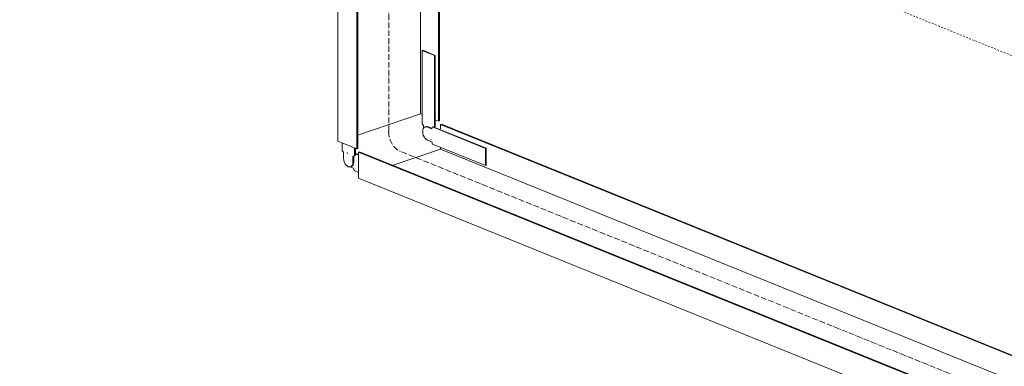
# Model space of a CAD drawing. Header units: millimetres. Extents: x 5617 to 168562, y 7718 to 149254.
# Tile 59 of 76: x 102728 to 104483, y 141123 to 141741. Entities that reach past the tile are written whole.
import ezdxf

# ---------------------------------------------------------------- set-up
doc = ezdxf.new("R2010")
doc.units = ezdxf.units.MM
doc.linetypes.add('Осевая', pattern=[14, 10, -2, 0, -2])
doc.linetypes.add('Скрыто_2_', pattern=[6, 3, -3])
doc.layers.add('Границы 3D вида', color=7, linetype='Скрыто_2_', lineweight=20, true_color=0x0080c0)
for name, color, linetype, lineweight in [('Кабельные лотки', 7, 'Continuous', 18), ('Осевая линия', 7, 'Осевая', 18), ('Соединительные детали кабельных лотков', 7, 'Continuous', 18)]:
    doc.layers.add(name, color=color, linetype=linetype, lineweight=lineweight)

# ---------------------------------------------------------------- blocks, each defined once
blk = doc.blocks.new('OSTEC_CLV - ЛН_ ЛП - ПШСМ - Угол вертикальный - ZS - Цинкование по методу Сендзимира-V114-МКСС_К1_L01_1_КСБ_СС')
at = {"layer": 'Осевая линия'}
for p, q in [((75319.2, 141541.7), (75319.2, 141542)), ((75338.7, 141506.8), (75339.4, 141506.6))]:
    blk.add_line(p, q, dxfattribs=at)
blk.add_ellipse((75338.7, 141533.8), major_axis=(-9.3, 27.5), ratio=0.626526, start_param=1.077281, end_param=2.648077, dxfattribs=at)
blk = doc.blocks.new('OSTEC_U - ЛН_ ЛП - ПШСМ - OSTEC_U - ЛН_ ЛП - ПШСМ-V115-МКСС_К1_L01_1_КСБ_СС')
at = {"layer": 'Соединительные детали кабельных лотков'}
for p, q in [((75378.6, 141685.7), (75380, 141686.2)), ((75380, 141686.2), (75402.3, 141677.2)), ((75400.8, 141676.7), (75378.6, 141685.7)), ((75378.6, 141685.7), (75378.6, 141555.4)), ((75400.8, 141676.7), (75402.3, 141677.2)), ((75400.8, 141549.3), (75400.8, 141676.7)), ((75402.3, 141677.2), (75402.3, 141549.8)), ((75378.6, 141555.4), (75381.3, 141552.6)), ((75381.3, 141552.6), (75381.3, 141547.3)), ((75393.7, 141526.7), (75395.2, 141527.2))]:
    blk.add_line(p, q, dxfattribs=at)
blk = doc.blocks.new('OSTEC_U - ЛН_ ЛП - ПШСМ - OSTEC_U - ЛН_ ЛП - ПШСМ-V116-МКСС_К1_L01_1_КСБ_СС')
at = {"layer": 'Соединительные детали кабельных лотков'}
for p, q in [((75236.1, 141521.5), (75236.1, 141507.4)), ((75258.3, 141498.4), (75258.3, 141512.5)), ((75259.8, 141511.9), (75259.8, 141498.9)), ((75236.1, 141507.4), (75238.8, 141504.6)), ((75238.8, 141504.6), (75238.8, 141493.9)), ((75255.6, 141497.8), (75258.3, 141498.4)), ((75255.6, 141487.1), (75255.6, 141497.8)), ((75257.1, 141498.1), (75257.1, 141487.6)), ((75258.3, 141498.4), (75259.8, 141498.9)), ((75251.2, 141478.6), (75252.7, 141479.1))]:
    blk.add_line(p, q, dxfattribs=at)
for points in [[(75238.8, 141493.9, 0), (75239.1, 141490.8, 0), (75239.9, 141487.6, 0), (75241.2, 141484.7, 0), (75243, 141482.1, 0), (75245, 141480.2, 0), (75247.2, 141478.9, 0), (75249.4, 141478.4, 0), (75251.4, 141478.7, 0), (75253.2, 141479.9, 0), (75254.5, 141481.7, 0), (75255.3, 141484.2, 0), (75255.6, 141487.1, 0)], [(75257.1, 141487.6, 0), (75256.8, 141484.7, 0), (75256, 141482.2, 0), (75254.6, 141480.4, 0), (75252.9, 141479.2, 0)]]:
    blk.add_polyline3d(points, dxfattribs=at)
blk = doc.blocks.new('OSTEC_U - ЛН_ ЛП - ПШСМ - OSTEC_U - ЛН_ ЛП - ПШСМ-V117-МКСС_К1_L01_1_КСБ_СС')
at = {"layer": 'Соединительные детали кабельных лотков'}
for p, q in [((75246.2, 141503.3), (75244.7, 141502.8)), ((75259.8, 141502.9), (75265.6, 141500.6)), ((75265.6, 141499.5), (75259.8, 141501.8)), ((75248.9, 141479.3), (75256.4, 141476.2)), ((75256.4, 141476.2), (75257.7, 141472)), ((75257.7, 141472), (75265.6, 141468.8))]:
    blk.add_line(p, q, dxfattribs=at)
blk = doc.blocks.new('OSTEC_U - ЛН_ ЛП - ПШСМ - OSTEC_U - ЛН_ ЛП - ПШСМ-V118-МКСС_К1_L01_1_КСБ_СС')
at = {"layer": 'Соединительные детали кабельных лотков'}
for p, q in [((75385.7, 141550.4), (75384.2, 141549.9)), ((75396, 141546.5), (75388.2, 141549.6)), ((75389.7, 141550.1), (75396.3, 141547.4)), ((75397.2, 141549.7), (75396, 141546.5)), ((75398.7, 141550.2), (75397.2, 141549.7)), ((75491.7, 141511.5), (75397.2, 141549.7)), ((75398.7, 141550.2), (75493.2, 141512)), ((75388.2, 141526.4), (75396, 141523.3)), ((75396, 141523.3), (75397.2, 141519)), ((75397.2, 141519), (75491.7, 141480.8)), ((75493.2, 141512), (75491.7, 141511.5)), ((75491.7, 141480.8), (75491.7, 141511.5)), ((75493.2, 141512), (75493.2, 141481.3)), ((75493.2, 141481.3), (75491.7, 141480.8))]:
    blk.add_line(p, q, dxfattribs=at)
for points in [[(75388.2, 141549.6, 0), (75386, 141550.1, 0), (75384, 141549.8, 0), (75382.3, 141548.6, 0), (75380.9, 141546.8, 0), (75380.1, 141544.3, 0), (75379.8, 141541.4, 0), (75380.1, 141538.3, 0), (75380.9, 141535.2, 0), (75382.3, 141532.2, 0), (75384, 141529.7, 0), (75386, 141527.7, 0), (75388.2, 141526.4, 0)], [(75385.5, 141550.3, 0), (75387.5, 141550.6, 0), (75389.7, 141550.1, 0)]]:
    blk.add_polyline3d(points, dxfattribs=at)

msp = doc.modelspace()

# ---------------------------------------------------------------- linework, layer by layer
at = {"layer": 'Границы 3D вида'}
msp.add_line((108233.2, 140165), (95300.8, 145396.2), dxfattribs=at)
at = {"layer": 'Кабельные лотки'}
for p, q in [((103442.5, 141573), (103442.5, 142328.3)), ((103474.5, 141560.1), (103474.5, 142315.4)), ((103476.4, 141560.7), (103476.4, 142316)), ((103295, 141524.6), (103295, 142279.9)), ((103328.7, 141510.9), (103328.7, 142266.2)), ((103330.6, 141511.6), (103330.6, 142266.9)), ((103442.5, 141573), (103330.6, 141535.3)), ((103445.1, 141572), (103442.5, 141573)), ((103474.5, 141560.1), (103468.8, 141562.4)), ((103476.4, 141560.7), (103474.5, 141560.1)), ((103477.9, 141554.1), (103479.8, 141554.7)), ((103477.9, 141546.2), (103477.9, 141554.1)), ((106463.5, 140346.4), (103477.9, 141554.1)), ((106463.5, 140347.8), (103479.8, 141554.7)), ((103328.7, 141510.9), (103295, 141524.6)), ((103330.6, 141511.6), (103328.7, 141510.9)), ((103477.9, 141510), (103477.9, 141513.3)), ((103332.1, 141504.9), (103333.9, 141505.5)), ((103332.1, 141458.4), (103332.1, 141504.9)), ((106460.2, 140239.6), (103332.1, 141504.9)), ((106462, 140240.2), (103333.9, 141505.5)), ((103393.4, 141481.5), (103477.9, 141510)), ((106463.5, 140302.3), (103477.9, 141510)), ((106460.2, 140193.1), (103332.1, 141458.4))]:
    msp.add_line(p, q, dxfattribs=at)
at = {"layer": 'Осевая линия'}
for p, q in [((103385.7, 141542.6), (103385.7, 142297.9)), ((106463.5, 140269.8), (103405.9, 141506.6))]:
    msp.add_line(p, q, dxfattribs=at)

# ---------------------------------------------------------------- block references
at = {"layer": 'Соединительные детали кабельных лотков'}
for name in ['OSTEC_U - ЛН_ ЛП - ПШСМ - OSTEC_U - ЛН_ ЛП - ПШСМ-V115-МКСС_К1_L01_1_КСБ_СС', 'OSTEC_U - ЛН_ ЛП - ПШСМ - OSTEC_U - ЛН_ ЛП - ПШСМ-V118-МКСС_К1_L01_1_КСБ_СС', 'OSTEC_CLV - ЛН_ ЛП - ПШСМ - Угол вертикальный - ZS - Цинкование по методу Сендзимира-V114-МКСС_К1_L01_1_КСБ_СС', 'OSTEC_U - ЛН_ ЛП - ПШСМ - OSTEC_U - ЛН_ ЛП - ПШСМ-V116-МКСС_К1_L01_1_КСБ_СС', 'OSTEC_U - ЛН_ ЛП - ПШСМ - OSTEC_U - ЛН_ ЛП - ПШСМ-V117-МКСС_К1_L01_1_КСБ_СС']:
    msp.add_blockref(name, (28066.5, 0), dxfattribs=at)

doc.saveas('drawing.dxf')
